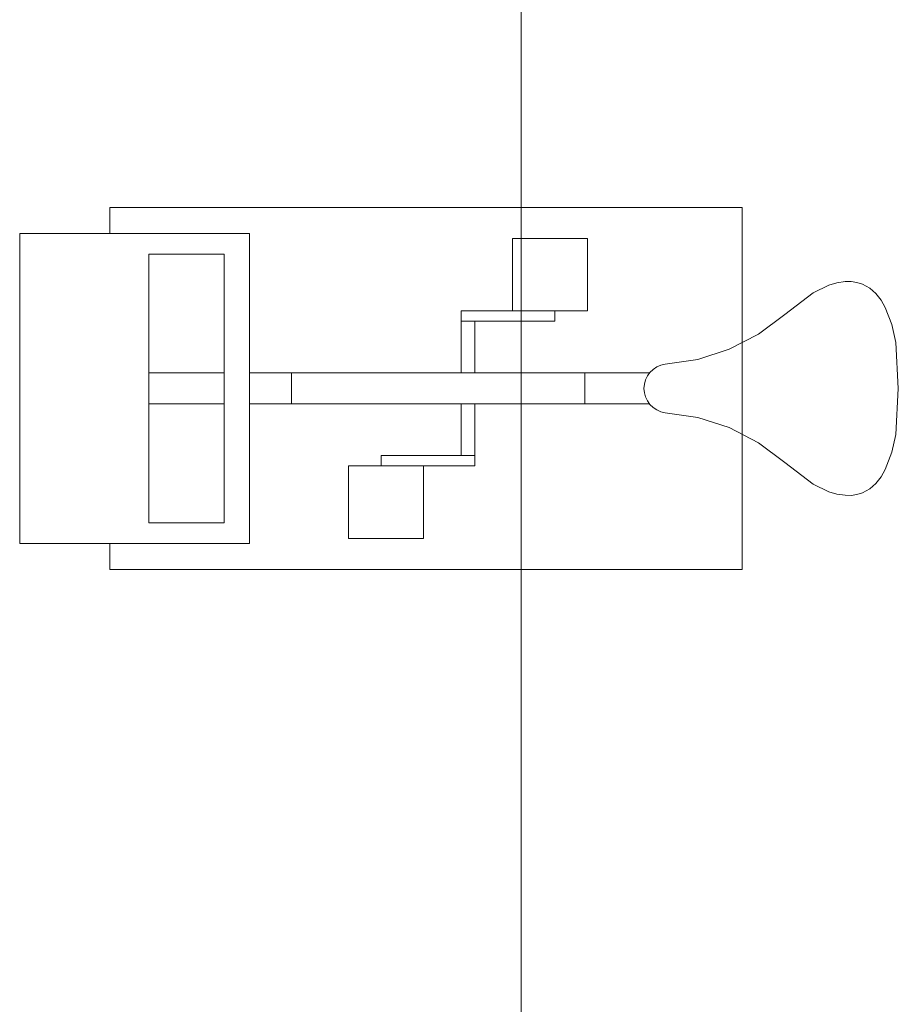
# Model space of a CAD drawing. Extents: x 100 to 2982, y 37 to 2050.
# Tile 18 of 130: x 681 to 766, y 793 to 889. Entities that reach past the tile are written whole.
import ezdxf
from ezdxf.xclip import XClip

# ---------------------------------------------------------------- set-up
doc = ezdxf.new("R2010")
doc.units = 0
doc.header["$MEASUREMENT"] = 0
doc.header["$XCLIPFRAME"] = 0
for name, color, linetype in [('299-A Wymiary Opisy', 7, 'Continuous'), ('820-G Rysunki Obrazki', 7, 'Continuous'), ('Nowe_330-W Wyposażenie', 7, 'Continuous')]:
    doc.layers.add(name, color=color, linetype=linetype)

# ---------------------------------------------------------------- blocks, each defined once
blk = doc.blocks.new('Rysunek_1_1', base_point=(-18316.349, -206.526))
at = {"layer": '299-A Wymiary Opisy', "color": 85, "linetype": 'Continuous', "lineweight": 13, "ltscale": 0.2}
blk.add_line((729.154, 619.509), (729.154, 1180.509), dxfattribs=at)
at = {"layer": 'Nowe_330-W Wyposażenie', "color": 4, "linetype": 'Continuous', "lineweight": 13, "ltscale": 0.2}
for p, q in [((735.574, 867.545), (728.317, 867.545)), ((728.317, 867.545), (735.574, 867.545)), ((728.317, 867.545), (728.317, 860.545)), ((728.317, 867.545), (728.317, 860.545)), ((735.574, 867.545), (735.574, 860.545)), ((693.148, 840.045), (693.148, 866.045)), ((693.148, 866.045), (700.426, 866.045)), ((700.426, 840.045), (700.426, 866.045)), ((723.354, 860.545), (735.574, 860.545)), ((723.354, 860.545), (723.354, 859.545)), ((732.412, 859.545), (732.412, 860.545)), ((723.354, 859.545), (732.412, 859.545)), ((723.354, 859.545), (723.354, 854.545)), ((724.697, 859.545), (724.697, 854.545)), ((700.426, 854.545), (693.148, 854.545)), ((693.148, 854.545), (700.426, 854.545)), ((693.148, 851.545), (693.148, 854.545)), ((702.9, 854.545), (741.521, 854.545)), ((706.948, 851.545), (706.948, 854.545)), ((735.33, 851.545), (735.33, 854.545)), ((693.148, 851.545), (700.426, 851.545)), ((702.9, 851.545), (741.521, 851.545)), ((723.354, 851.545), (723.354, 846.545)), ((724.697, 851.545), (724.697, 846.545)), ((715.638, 846.545), (715.638, 845.545)), ((715.638, 846.545), (724.697, 846.545)), ((724.697, 846.545), (724.697, 845.545)), ((712.476, 845.545), (724.697, 845.545)), ((712.476, 845.545), (712.476, 838.545)), ((719.734, 845.545), (719.734, 838.545)), ((693.148, 840.045), (700.426, 840.045)), ((712.476, 838.545), (719.734, 838.545))]:
    blk.add_line(p, q, dxfattribs=at)
at = {"layer": 'Nowe_330-W Wyposażenie', "color": 4, "linetype": 'Continuous', "lineweight": 13, "ltscale": 0.2, "flags": 128}
for points in [[(750.534, 870.545), (689.389, 870.545), (689.389, 868.045), (702.9, 868.045), (702.9, 838.045), (689.389, 838.045), (689.389, 835.545), (750.534, 835.545)], [(702.9, 838.045), (702.9, 868.045), (680.655, 868.045), (680.655, 838.045)], [(765.656, 853.045), (765.401, 857.486), (765.028, 859.219), (764.398, 860.879), (763.988, 861.591), (763.477, 862.238), (762.889, 862.753), (762.202, 863.133), (761.654, 863.303), (761.087, 863.387), (760.513, 863.384), (759.713, 863.265), (758.936, 863.039), (757.405, 862.301), (754.678, 860.206), (752.137, 858.298), (749.306, 856.835), (746.265, 855.86), (743.1, 855.401), (742.684, 855.299), (742.292, 855.126), (741.938, 854.889), (741.631, 854.595), (741.382, 854.252), (741.199, 853.871), (741.086, 853.465), (741.048, 853.045), (741.086, 852.626), (741.199, 852.22), (741.382, 851.839), (741.631, 851.496), (741.938, 851.201), (742.292, 850.964), (742.684, 850.792), (743.1, 850.69), (746.265, 850.23), (749.306, 849.255), (752.137, 847.793), (754.678, 845.884), (757.405, 843.79), (758.936, 843.052), (759.713, 842.825), (760.513, 842.706), (761.087, 842.704), (761.654, 842.788), (762.202, 842.957), (762.889, 843.337), (763.477, 843.852), (763.988, 844.499), (764.398, 845.212), (765.028, 846.871), (765.401, 848.604)]]:
    blk.add_lwpolyline(points, close=True, dxfattribs=at)

msp = doc.modelspace()

# ---------------------------------------------------------------- block references
at = {"layer": '820-G Rysunki Obrazki', "color": 65, "linetype": 'Continuous', "lineweight": 13, "ltscale": 0.2}
ref = msp.add_blockref('Rysunek_1_1', (-18316.349, -206.526), dxfattribs=at)
XClip(ref).set_block_clipping_path([(244.527027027, 75.2081975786), (2570.9054054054, 2024.1891891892)])

doc.saveas('drawing.dxf')
